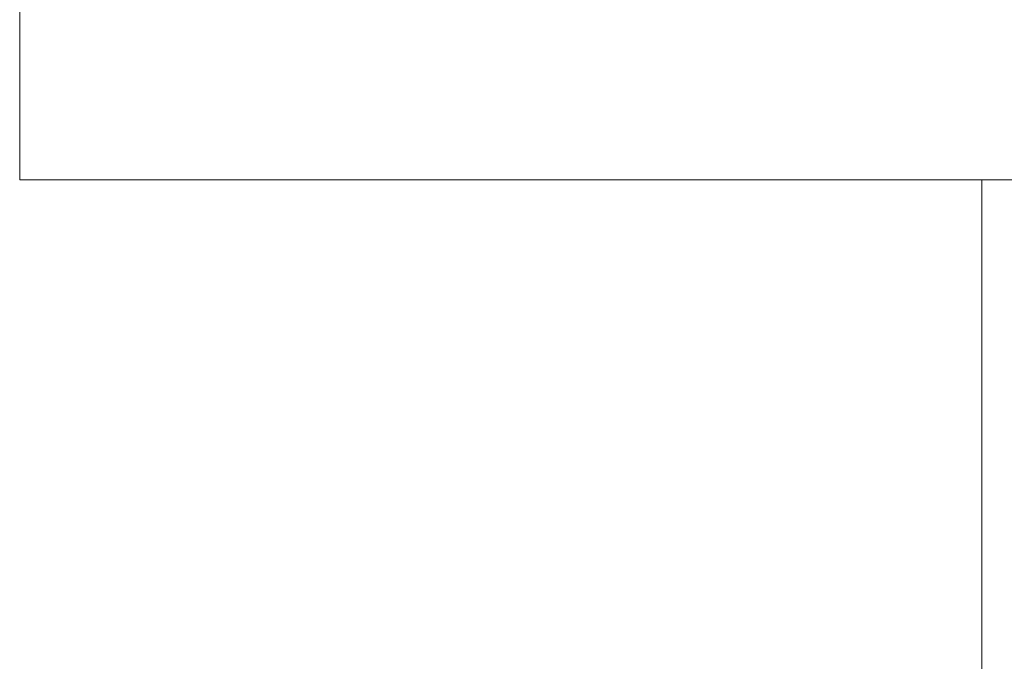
# Model space of a CAD drawing. Header units: metres. Extents: x 2.9 to 42.3, y -72.9 to -49.3.
# Tile 179 of 256: x 18.022 to 18.362, y -52.216 to -51.994. Entities that reach past the tile are written whole.
import ezdxf

# ---------------------------------------------------------------- set-up
doc = ezdxf.new("R2010")
doc.units = ezdxf.units.M
doc.layers.add('A-FLOR-PATT', color=7, linetype='Continuous', lineweight=18)
doc.layers.add('DUTOS', color=7, linetype='Continuous', lineweight=18)

# ---------------------------------------------------------------- blocks, each defined once
blk = doc.blocks.new('4 GRE - ESCOLA DE CINEMA E AUDIOVISUAL CINE REX R07_rvt-1-2PAV')
at = {"layer": 'A-FLOR-PATT', "true_color": 0xcbcbcb}
h = blk.add_hatch(dxfattribs=at)
h.set_pattern_fill('FP_32', color=9, style=0, pattern_type=2)
h.set_pattern_definition([(0, (14.354, -51.86199999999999), (0, 0.8), []), (90, (14.354, -51.86199999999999), (-0.8, 4.898587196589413e-17), [])])
h.paths.add_polyline_path([(21.24998821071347, -54.34154163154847), (21.24998821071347, -54.34004163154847), (21.24848821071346, -54.34004163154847), (21.24848821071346, -54.34154163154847)])
h.paths.add_polyline_path([(21.24848821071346, -54.33304163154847), (21.24998821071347, -54.33304163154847), (21.24848821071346, -54.33154163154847)])
h.paths.add_polyline_path([(19.06848821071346, -54.33154163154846), (21.24848821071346, -54.33154163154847), (21.24836361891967, -52.81436163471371), (21.24495267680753, -52.80943387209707), (21.14054400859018, -52.80039227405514), (21.13397393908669, -52.79796068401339), (21.13197394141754, -52.7943057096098), (21.13148821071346, -52.78970984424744), (21.13148821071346, -52.69122406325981), (21.12975770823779, -52.69122406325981), (21.12975770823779, -52.67968560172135), (21.13148821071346, -52.67968560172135), (21.13148821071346, -52.67599329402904), (21.12975770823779, -52.67599329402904), (21.12975770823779, -52.67414714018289), (21.13148821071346, -52.67414714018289), (21.13148821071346, -52.67160146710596), (21.12975770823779, -52.67160146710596), (21.12975770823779, -52.65914714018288), (21.13148821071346, -52.65914714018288), (21.13148821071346, -52.65707021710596), (21.12975770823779, -52.65654163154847), (21.12975770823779, -52.64553175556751), (21.12975770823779, -52.64471324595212), (21.12975770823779, -52.61945483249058), (21.13148821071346, -52.61863800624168), (21.13197394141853, -52.51877755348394), (21.1340831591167, -52.51492298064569), (21.14094639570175, -52.51265614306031), (21.24548821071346, -52.50287570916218), (21.24848821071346, -52.49854163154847), (21.24848821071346, -52.44700971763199), (21.24447367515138, -52.44465657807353), (21.2424551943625, -52.44056323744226), (21.23978821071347, -52.42752525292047), (21.23798821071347, -52.42720786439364), (21.23798821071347, -52.42492525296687), (21.17071769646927, -52.42436302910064), (21.16673821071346, -52.42271467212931), (21.16332094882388, -52.42009251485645), (21.16069879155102, -52.41667525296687), (21.15905043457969, -52.41269576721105), (21.15848821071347, -52.40842525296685), (21.15905043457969, -52.40415473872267), (21.16069879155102, -52.40017525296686), (21.16332094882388, -52.39675799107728), (21.16673821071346, -52.39413583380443), (21.17071769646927, -52.3924874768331), (21.17498821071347, -52.39192525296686), (21.23798821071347, -52.39192525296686), (21.23798821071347, -52.38964264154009), (21.23978821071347, -52.38932525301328), (21.2424551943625, -52.3762872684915), (21.24619105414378, -52.37066274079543), (21.24848821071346, -52.36912516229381), (21.24848821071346, -52.30710674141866), (21.2444736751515, -52.30475360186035), (21.24245519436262, -52.30066026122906), (21.23978821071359, -52.28762227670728), (21.23798821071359, -52.28730488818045), (21.23798821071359, -52.28480343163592), (21.22066524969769, -52.28409832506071), (21.20344411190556, -52.27906903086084), (21.18886605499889, -52.2708862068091), (21.17614382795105, -52.25910796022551), (21.1665195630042, -52.24468729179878), (21.16052412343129, -52.22841962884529), (21.15848821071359, -52.21120227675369), (21.15848821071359, -52.12137768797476), (21.14735148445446, -52.12138036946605), (21.13548357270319, -52.12005547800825), (21.12420188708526, -52.11614060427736), (21.11406430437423, -52.109829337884), (21.10557212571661, -52.10143376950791), (21.09914528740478, -52.0913690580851), (21.09510159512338, -52.08013290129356), (21.09250734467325, -52.06561312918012), (20.90176796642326, -52.10619775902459), (20.87739822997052, -52.10989777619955), (20.81291115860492, -52.11159101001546), (20.74902966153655, -52.10261305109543), (20.68750742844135, -52.08321036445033), (20.67240874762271, -52.07416063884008), (20.65912355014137, -52.06261199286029), (20.64775199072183, -52.04891972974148), (20.64143847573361, -52.04265046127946), (20.62270817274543, -52.01156108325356), (20.37598858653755, -52.01221958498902), (19.98301260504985, -52.04906108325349), (19.57888885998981, -52.04953926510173), (19.58348821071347, -52.07301325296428), (19.58289191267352, -52.65727504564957), (19.57831044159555, -52.67793874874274), (19.56479570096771, -52.69710341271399), (19.54952270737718, -52.70722066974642), (19.545540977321, -52.70923229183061), (19.53535272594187, -52.71121687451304), (19.52434021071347, -52.71342525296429), (19.15629447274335, -52.71342525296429), (19.15543727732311, -52.71592525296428), (19.07848821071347, -52.71592525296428), (19.07848821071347, -52.7304211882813), (19.06848821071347, -52.7304211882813), (19.06848821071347, -52.76686148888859), (19.07250274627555, -52.76921462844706), (19.07452122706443, -52.77330796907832), (19.07718821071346, -52.78634595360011), (19.07898821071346, -52.78666334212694), (19.07898821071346, -52.78894595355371), (19.14625872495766, -52.78950817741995), (19.15023821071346, -52.79115653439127), (19.15365547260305, -52.79377869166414), (19.15627762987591, -52.79719595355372), (19.15792598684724, -52.80117543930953), (19.15848821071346, -52.80544595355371), (19.15792598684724, -52.80971646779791), (19.15576683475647, -52.81436163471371), (19.15365547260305, -52.81711321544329), (19.15023821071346, -52.81973537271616), (19.14625872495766, -52.82138372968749), (19.14198821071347, -52.82194595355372), (19.07898821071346, -52.82194595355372), (19.07898821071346, -52.82422856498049), (19.07718821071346, -52.8245459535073), (19.07452122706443, -52.8375839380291), (19.07078536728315, -52.84320846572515), (19.06848821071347, -52.84474604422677), (19.06848821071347, -52.90273121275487), (19.15668569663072, -52.90273121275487), (19.16362269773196, -52.90364448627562), (19.17210216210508, -52.9078683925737), (19.17563793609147, -52.91058148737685), (19.18148821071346, -52.91937449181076), (19.18148821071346, -52.91997313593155), (19.18257493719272, -52.92259672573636), (19.18348821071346, -52.92953372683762), (19.18348821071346, -53.13592869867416), (19.18148821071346, -53.14608793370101), (19.17989735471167, -53.14932995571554), (19.17563793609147, -53.15488093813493), (19.17008695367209, -53.1591403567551), (19.16362269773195, -53.16181793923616), (19.15668569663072, -53.1627312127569), (19.06848821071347, -53.1627312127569), (19.06848821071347, -53.29544595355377), (19.05850015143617, -53.29544595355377), (19.05850015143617, -54.19544595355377), (19.06848821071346, -54.19544595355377), (19.06848821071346, -54.24670726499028)])
h.paths.add_polyline_path([(19.06698821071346, -54.33304163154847), (19.06848821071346, -54.33154163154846), (19.06698821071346, -54.33154163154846)])
h.paths.add_polyline_path([(19.05982107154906, -54.33304163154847), (19.05998821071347, -54.33304163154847), (19.05982107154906, -54.33154163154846)])
h.paths.add_polyline_path([(18.89848821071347, -52.94342525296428), (18.89998821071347, -52.94342525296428), (18.89998821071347, -52.94192525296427), (18.89848821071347, -52.94192525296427)])
h.paths.add_polyline_path([(14.98848821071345, -52.94342525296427), (15.00848821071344, -52.94342525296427), (15.00848821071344, -52.93342525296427), (17.63848821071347, -52.93342525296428), (17.63848821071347, -52.77802227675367), (17.62848821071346, -52.77802227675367), (17.62848821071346, -52.79602227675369), (17.62648821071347, -52.79602227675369), (17.62648821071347, -52.77602227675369), (17.63848821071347, -52.77602227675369), (17.63848821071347, -52.07202227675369), (17.62648821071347, -52.07202227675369), (17.62648821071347, -52.0520222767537), (17.62848821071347, -52.0520222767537), (17.62848821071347, -52.07002227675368), (17.63848821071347, -52.07002227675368), (17.63848821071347, -52.01311796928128), (17.62188142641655, -52.01156108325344), (13.99899770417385, -52.01156108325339), (13.99899770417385, -52.93342525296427), (14.10848821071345, -52.93342525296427), (14.10848821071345, -52.94342525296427), (14.58289200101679, -52.94342525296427)])
h.paths.add_polyline_path([(13.99899770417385, -52.94342525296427), (13.99899770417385, -52.94192525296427), (13.99749770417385, -52.94192525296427), (13.99749770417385, -52.94342525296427)])
h.paths.add_polyline_path([(13.83049770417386, -52.94342525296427), (13.83049770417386, -52.94192525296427), (13.82899770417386, -52.94192525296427), (13.82899770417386, -52.94342525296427)])
h.paths.add_polyline_path([(13.69399770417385, -52.94342525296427), (13.71399770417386, -52.94342525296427), (13.71399770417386, -52.93342525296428), (13.82899770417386, -52.93342525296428), (13.82899770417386, -52.01156108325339), (11.06399770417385, -52.01156108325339), (11.06399770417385, -52.16043560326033), (11.07399770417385, -52.16043560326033), (11.07399770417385, -52.14243560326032), (11.07599770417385, -52.14243560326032), (11.07599770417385, -52.16243560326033), (11.06399770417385, -52.16243560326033), (11.06399770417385, -52.86643560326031), (11.07599770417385, -52.86643560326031), (11.07599770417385, -52.88643560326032), (11.07399770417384, -52.88643560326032), (11.07399770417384, -52.86843560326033), (11.06399770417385, -52.86843560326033), (11.06399770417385, -52.93342525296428), (12.81399770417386, -52.93342525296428), (12.81399770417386, -52.94342525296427), (13.65883105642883, -52.94342525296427)])
h.paths.add_polyline_path([(18.89848821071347, -52.9349252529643), (18.89998821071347, -52.9349252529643), (18.89848821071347, -52.93364057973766)])
h.paths.add_polyline_path([(13.83049770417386, -52.93492525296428), (13.82899770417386, -52.93342525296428), (13.82899770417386, -52.93492525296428)])
h.paths.add_polyline_path([(13.99749770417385, -52.93492525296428), (13.99899770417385, -52.93492525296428), (13.99899770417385, -52.93342525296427)])
h.paths.add_polyline_path([(18.8982681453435, -52.93342525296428), (18.89848821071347, -52.93342525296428), (18.89848735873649, -52.57774705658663), (18.89730390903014, -52.58673764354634), (18.89383418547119, -52.59511572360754), (18.88831457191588, -52.60231051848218), (18.88112110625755, -52.6078318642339), (18.87274386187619, -52.61130360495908), (18.86375356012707, -52.6124892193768), (18.79735148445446, -52.61250520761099), (18.7854835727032, -52.61118031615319), (18.77420188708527, -52.6072654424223), (18.76406430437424, -52.60095417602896), (18.75557212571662, -52.59255860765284), (18.74914528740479, -52.58249389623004), (18.74510159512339, -52.5712577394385), (18.74250734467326, -52.55673796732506), (18.55176796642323, -52.59732259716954), (18.52739822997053, -52.60102261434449), (18.46291115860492, -52.6027158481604), (18.39902966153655, -52.59373788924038), (18.33750742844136, -52.57433520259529), (18.32240874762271, -52.56528547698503), (18.30912355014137, -52.55373683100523), (18.29775199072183, -52.54004456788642), (18.29143847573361, -52.53377529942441), (18.2736862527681, -52.50430938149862), (18.2636666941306, -52.47140056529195), (18.25996750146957, -52.4433774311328), (18.258542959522, -52.41514711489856), (18.2613203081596, -52.37666864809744), (18.26366669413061, -52.35889366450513), (18.27508584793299, -52.32366173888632), (18.29143847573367, -52.29651893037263), (18.32060283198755, -52.26745750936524), (18.33750742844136, -52.25706606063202), (18.35038341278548, -52.25300527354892), (18.38479562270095, -52.240965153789), (18.42988559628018, -52.23302307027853), (18.43349266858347, -52.23281991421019), (18.46291115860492, -52.22868541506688), (18.52739822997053, -52.2303786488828), (18.54060454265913, -52.23238374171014), (18.55373151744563, -52.23324479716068), (18.70153784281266, -52.26579691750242), (18.74267690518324, -52.27469999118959), (18.74591686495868, -52.25677695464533), (18.75142309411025, -52.2441025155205), (18.7602869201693, -52.23302307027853), (18.77102510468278, -52.22494642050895), (18.78382287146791, -52.21973325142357), (18.79752726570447, -52.21795855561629), (18.86375356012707, -52.21797450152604), (18.87274386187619, -52.21916011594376), (18.88112110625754, -52.22263185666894), (18.89010470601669, -52.23048663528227), (18.89383418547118, -52.23534799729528), (18.89730390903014, -52.24372607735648), (18.89848735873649, -52.25271666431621), (18.89848821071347, -52.0490610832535), (18.0218814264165, -52.04906108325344), (17.65848821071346, -52.01499296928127), (17.65848821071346, -52.07002227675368), (17.66048821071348, -52.07002227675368), (17.66048821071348, -52.07962582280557), (17.66348821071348, -52.07962582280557), (17.66348821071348, -52.05162582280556), (17.66548821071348, -52.05162582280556), (17.66548821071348, -52.08202227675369), (17.65848821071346, -52.08202227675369), (17.65848821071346, -52.76602227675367), (17.66548821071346, -52.76602227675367), (17.66548821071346, -52.7964187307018), (17.66348821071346, -52.7964187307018), (17.6630951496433, -52.7684187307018), (17.66048821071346, -52.7684187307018), (17.66048821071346, -52.77802227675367), (17.65848821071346, -52.77802227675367), (17.65848821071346, -52.93342525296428), (17.8477066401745, -52.93342525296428), (17.8477066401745, -52.84522776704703), (17.84861991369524, -52.83829076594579), (17.85284381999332, -52.82981130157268), (17.85555691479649, -52.82627552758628), (17.86434991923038, -52.82042525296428), (17.8649485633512, -52.82042525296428), (17.867572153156, -52.81933852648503), (17.87450915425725, -52.81842525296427), (18.08090412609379, -52.81842525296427), (18.09106336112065, -52.82042525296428), (18.09430538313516, -52.82201610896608), (18.09985636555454, -52.82627552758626), (18.10411578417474, -52.83182651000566), (18.10679336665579, -52.83829076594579), (18.10770664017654, -52.84522776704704), (18.10770664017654, -52.93342525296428), (18.8951764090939, -52.93342525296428)])
h.paths.add_polyline_path([(10.88664822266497, -52.93342525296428), (11.04399770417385, -52.93342525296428), (11.04399770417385, -52.86843560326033), (11.04199770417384, -52.86843560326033), (11.04199770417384, -52.85883205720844), (11.03899770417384, -52.85883205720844), (11.03899770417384, -52.88683205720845), (11.03699770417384, -52.88683205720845), (11.03699770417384, -52.85643560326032), (11.04399770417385, -52.85643560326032), (11.04399770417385, -52.17243560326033), (11.03699770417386, -52.17243560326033), (11.03699770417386, -52.14203914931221), (11.03899770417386, -52.14203914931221), (11.03899770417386, -52.1700391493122), (11.04199770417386, -52.1700391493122), (11.04199770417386, -52.16043560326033), (11.04399770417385, -52.16043560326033), (11.04399770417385, -52.03402227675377), (9.809787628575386, -52.03402227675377), (9.809788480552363, -52.30142233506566), (9.810971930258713, -52.29243174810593), (9.81444165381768, -52.28405366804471), (9.81996126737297, -52.27685887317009), (9.82715473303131, -52.27133752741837), (9.83553197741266, -52.26786578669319), (9.844522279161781, -52.26668017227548), (9.91092435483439, -52.26666418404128), (9.922792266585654, -52.26798907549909), (9.934073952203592, -52.27190394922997), (9.944211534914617, -52.27821521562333), (9.952703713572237, -52.28661078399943), (9.959130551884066, -52.29667549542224), (9.963174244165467, -52.30791165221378), (9.965768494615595, -52.32243142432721), (10.15650787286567, -52.28184679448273), (10.18087760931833, -52.27814677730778), (10.24536468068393, -52.27645354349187), (10.3092461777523, -52.2854315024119), (10.37076841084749, -52.304834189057), (10.38586709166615, -52.31388391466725), (10.39915228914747, -52.32543256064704), (10.41052384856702, -52.33912482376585), (10.41683736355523, -52.34539409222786), (10.43458958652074, -52.37486001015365), (10.44460914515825, -52.40776882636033), (10.44830833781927, -52.43579196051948), (10.44973287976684, -52.46402227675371), (10.44695553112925, -52.50250074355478), (10.44460914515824, -52.52027572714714), (10.43458958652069, -52.55318454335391), (10.41683736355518, -52.58265046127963), (10.3876730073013, -52.61171188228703), (10.37076841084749, -52.62210333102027), (10.35789242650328, -52.62616411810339), (10.32348021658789, -52.63820423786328), (10.28250286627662, -52.64591469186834), (10.27060759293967, -52.64693631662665), (10.24536468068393, -52.65048397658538), (10.19251112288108, -52.64948996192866), (10.19251112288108, -52.93342525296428), (10.27060759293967, -52.93342525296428)])
h.paths.add_polyline_path([(9.962587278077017, -52.93342525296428), (10.09251112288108, -52.93342525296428), (10.09251112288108, -52.8335106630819), (9.99091112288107, -52.8335106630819), (9.99091112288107, -52.73351066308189), (10.09251112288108, -52.73351066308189), (10.09251112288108, -52.63193498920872), (9.965598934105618, -52.6044694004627), (9.96235897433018, -52.62239243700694), (9.95685274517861, -52.63506687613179), (9.948294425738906, -52.64591653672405), (9.937250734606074, -52.65422297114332), (9.924452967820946, -52.6594361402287), (9.910748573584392, -52.66121083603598), (9.844522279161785, -52.66119489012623), (9.835531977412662, -52.66000927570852), (9.827154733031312, -52.65653753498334), (9.819961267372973, -52.65101618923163), (9.814441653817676, -52.643821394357), (9.810971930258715, -52.63544331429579), (9.809788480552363, -52.62645272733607), (9.80978762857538, -52.93342525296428), (9.834761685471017, -52.93342525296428)])
h.paths.add_polyline_path([(19.46650785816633, -52.67842525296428), (19.52434021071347, -52.67842525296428), (19.53736800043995, -52.67423624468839), (19.54559918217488, -52.66505925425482), (19.54848821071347, -52.65427725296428), (19.54848821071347, -52.07301325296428), (19.54307922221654, -52.05494417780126), (19.53719612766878, -52.0490610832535), (19.15760774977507, -52.0490610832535), (19.15627762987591, -52.05227227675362), (19.15365547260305, -52.0556895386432), (19.15023821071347, -52.05831169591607), (19.14625872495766, -52.05996005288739), (19.14198821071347, -52.06052227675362), (19.07898821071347, -52.06052227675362), (19.07898821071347, -52.06280488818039), (19.07718821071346, -52.06312227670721), (19.07332137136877, -52.07859348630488), (19.07078536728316, -52.08178478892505), (19.06848821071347, -52.08332236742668), (19.06848821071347, -52.10353566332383), (19.07196130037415, -52.10053146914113), (19.07834298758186, -52.09721828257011), (19.10821454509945, -52.09138093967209), (19.17286704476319, -52.0817664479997), (19.22640903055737, -52.07859348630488), (19.29231916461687, -52.08060059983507), (19.35796658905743, -52.08681268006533), (19.39001738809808, -52.09446439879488), (19.41968197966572, -52.10881063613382), (19.4455803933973, -52.12918401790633), (19.46650785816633, -52.15463679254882), (19.47767477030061, -52.17486610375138), (19.48566314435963, -52.19654814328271), (19.50240080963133, -52.27670337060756), (19.50726718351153, -52.36295698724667), (19.50240080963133, -52.440147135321), (19.48566314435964, -52.52030236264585), (19.47767477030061, -52.54198440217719), (19.46650785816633, -52.56221371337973), (19.4455803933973, -52.58766648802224), (19.41968197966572, -52.60803986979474), (19.39001738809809, -52.62238610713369), (19.35720688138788, -52.63010971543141), (19.28020180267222, -52.63661890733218), (19.22640903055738, -52.63825701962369), (19.1728670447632, -52.63508405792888), (19.09605588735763, -52.62338221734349), (19.08029141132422, -52.62004472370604), (19.08029141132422, -52.67820525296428), (19.4455803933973, -52.67842525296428)])
h.paths.add_polyline_path([(19.10882870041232, -52.36299933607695), (19.10823820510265, -52.35842525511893), (19.10884736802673, -52.35389352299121), (19.11061223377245, -52.34967062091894), (19.11341858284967, -52.34604433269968), (19.11979725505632, -52.34214214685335), (19.12154723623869, -52.34151260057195), (19.12574162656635, -52.34096039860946), (19.13027335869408, -52.34155701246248), (19.13449626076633, -52.34330619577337), (19.1381225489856, -52.3460887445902), (19.13810473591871, -52.34604433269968), (19.13439138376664, -52.34322572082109), (19.13025554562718, -52.34151260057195), (19.12538647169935, -52.34096039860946), (19.11979725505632, -52.34209035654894), (19.11691130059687, -52.34330619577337), (19.11323451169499, -52.34618557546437), (19.11049947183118, -52.3498175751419), (19.10880531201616, -52.35393793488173), (19.10823235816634, -52.35856055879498), (19.10881115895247, -52.36295698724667)])
h.paths.add_polyline_path([(21.23230821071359, -52.25202227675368), (21.23798821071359, -52.25162516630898), (21.23798821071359, -52.2497396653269), (21.23978821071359, -52.24942227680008), (21.24320065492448, -52.23420754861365), (21.24619105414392, -52.23075976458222), (21.24848821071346, -52.22922218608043), (21.24848735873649, -52.08662221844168), (21.24730390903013, -52.0956128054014), (21.24383418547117, -52.10399088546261), (21.23831457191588, -52.11118568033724), (21.23112110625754, -52.11670702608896), (21.22274386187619, -52.12017876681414), (21.21375356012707, -52.12136438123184), (21.19148821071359, -52.12138036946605), (21.19148821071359, -52.21120227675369), (21.19287911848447, -52.22176727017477), (21.19695705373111, -52.23161227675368), (21.20532877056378, -52.24151252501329), (21.21189821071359, -52.24655343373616), (21.22174321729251, -52.25063136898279), (21.23155320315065, -52.25192287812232)])
h.paths.add_polyline_path([(9.809787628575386, -51.08154163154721), (9.809787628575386, -51.08004163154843), (9.808287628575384, -51.08004163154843)])
h.paths.add_polyline_path([(9.959130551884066, -52.00402227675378), (10.04354107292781, -52.00402227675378), (10.04354107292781, -51.81156108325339), (11.04399770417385, -51.81156108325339), (11.04399770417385, -51.17243560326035), (11.03699770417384, -51.17243560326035), (11.03699770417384, -51.14203914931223), (11.03899770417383, -51.14203914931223), (11.03899770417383, -51.17003914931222), (11.04199770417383, -51.17003914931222), (11.04199770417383, -51.16043560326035), (11.04399770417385, -51.16043560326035), (11.04399770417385, -51.08154163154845), (9.809787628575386, -51.08154163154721), (9.809788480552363, -51.43582531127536), (9.810971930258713, -51.42683472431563), (9.814441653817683, -51.41845664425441), (9.81996126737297, -51.41126184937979), (9.82715473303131, -51.40574050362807), (9.83553197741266, -51.40226876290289), (9.844522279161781, -51.40108314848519), (9.91092435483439, -51.40106716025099), (9.922792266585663, -51.40239205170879), (9.934073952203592, -51.40630692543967), (9.944211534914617, -51.41261819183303), (9.952703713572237, -51.42101376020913), (9.959130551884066, -51.43107847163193), (9.963174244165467, -51.44231462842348), (9.965768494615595, -51.45683440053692), (10.15650787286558, -51.41624977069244), (10.18087760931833, -51.41254975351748), (10.24536468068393, -51.41085651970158), (10.3092461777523, -51.41983447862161), (10.37076841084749, -51.4392371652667), (10.38586709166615, -51.44828689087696), (10.39915228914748, -51.45983553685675), (10.41052384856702, -51.47352779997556), (10.41683736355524, -51.47979706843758), (10.43458958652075, -51.50926298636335), (10.44460914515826, -51.54217180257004), (10.44844965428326, -51.57299542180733), (10.44973287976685, -51.59842525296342), (10.44695553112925, -51.63690371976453), (10.44460914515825, -51.65467870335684), (10.43458958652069, -51.68758751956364), (10.41683736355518, -51.71705343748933), (10.3876730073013, -51.74611485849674), (10.37076841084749, -51.75650630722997), (10.34815265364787, -51.76397483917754), (10.3234802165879, -51.77260721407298), (10.28250286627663, -51.78031766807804), (10.27060759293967, -51.78133929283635), (10.24536468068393, -51.78488695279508), (10.18087760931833, -51.78319371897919), (10.16767129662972, -51.78118862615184), (10.15454432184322, -51.7803275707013), (10.00673799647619, -51.74777545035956), (9.965598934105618, -51.7388723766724), (9.96235897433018, -51.75679541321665), (9.95685274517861, -51.76946985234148), (9.948294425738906, -51.78031951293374), (9.937250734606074, -51.78862594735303), (9.924452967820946, -51.79383911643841), (9.910748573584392, -51.79561381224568), (9.844522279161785, -51.79559786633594), (9.835531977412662, -51.79441225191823), (9.827154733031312, -51.79094051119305), (9.819961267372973, -51.78541916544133), (9.81444165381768, -51.7782243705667), (9.810971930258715, -51.76984629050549), (9.809788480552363, -51.76085570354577), (9.809788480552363, -52.00402227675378), (9.952703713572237, -52.00402227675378)])
h.paths.add_polyline_path([(20.58928814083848, -51.81156108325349), (20.63772307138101, -51.81156108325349), (20.64143847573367, -51.80539409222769), (20.67060283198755, -51.7763326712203), (20.68750742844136, -51.76594122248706), (20.70038341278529, -51.76188043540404), (20.73479562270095, -51.74984031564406), (20.77988559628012, -51.7418982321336), (20.78349266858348, -51.74169507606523), (20.81291115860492, -51.73756057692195), (20.87739822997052, -51.73925381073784), (20.89848821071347, -51.74167407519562), (20.90373151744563, -51.74211995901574), (21.0542177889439, -51.775252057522), (21.09267690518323, -51.78357515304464), (21.09664553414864, -51.76397483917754), (21.10142309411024, -51.75297767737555), (21.10998141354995, -51.7421280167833), (21.12102510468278, -51.733821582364), (21.13382287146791, -51.72860841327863), (21.14752726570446, -51.72683371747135), (21.15848821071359, -51.72683371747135), (21.15848821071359, -51.52184227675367), (21.16052412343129, -51.50462492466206), (21.16651956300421, -51.48835726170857), (21.17614382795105, -51.47393659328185), (21.19148821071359, -51.46068650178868), (21.20532877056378, -51.45329133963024), (21.22066524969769, -51.44894622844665), (21.23798821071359, -51.44824112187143), (21.23798821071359, -51.44573966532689), (21.23978821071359, -51.44542227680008), (21.24320065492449, -51.43020754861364), (21.2461910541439, -51.42675976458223), (21.24848821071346, -51.42522218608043), (21.24848821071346, -51.36700971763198), (21.24447367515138, -51.36465657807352), (21.2424551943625, -51.36056323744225), (21.23978821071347, -51.34752525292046), (21.23798821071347, -51.34720786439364), (21.23798821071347, -51.34492525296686), (21.17071769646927, -51.34436302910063), (21.16673821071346, -51.3427146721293), (21.16332094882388, -51.34009251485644), (21.16069879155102, -51.33667525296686), (21.15905043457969, -51.33269576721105), (21.15848821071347, -51.32842525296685), (21.15905043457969, -51.32415473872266), (21.16069879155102, -51.32017525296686), (21.16332094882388, -51.31675799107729), (21.16673821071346, -51.31413583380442), (21.17071769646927, -51.31248747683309), (21.17498821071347, -51.31192525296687), (21.23798821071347, -51.31192525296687), (21.23798821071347, -51.30964264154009), (21.23978821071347, -51.30932525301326), (21.2424551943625, -51.29628726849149), (21.24619105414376, -51.29066274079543), (21.24848821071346, -51.28912516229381), (21.24848821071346, -51.07654163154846), (20.89848821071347, -51.07654163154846), (20.89848821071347, -50.78154163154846), (20.13207267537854, -50.78154163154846), (20.12971953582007, -50.78555616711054), (20.12562619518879, -50.78757464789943), (20.11258821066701, -50.79024163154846), (20.11227082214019, -50.79204163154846), (20.10997932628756, -50.79204163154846), (20.10997932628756, -50.79877445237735), (20.10720969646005, -50.81776191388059), (20.09973167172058, -50.83534761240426), (20.08799335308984, -50.85047777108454), (20.07278597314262, -50.8621158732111), (20.05511429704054, -50.86949297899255), (20.0361459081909, -50.87212167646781), (20.00373821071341, -50.87215086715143), (20.00373821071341, -50.87529163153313), (19.95940968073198, -50.87487046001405), (19.94698821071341, -50.87160699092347), (19.49348821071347, -50.87160699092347), (19.49375547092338, -50.910299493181), (19.49920090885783, -50.91655522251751), (19.50186539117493, -50.91808288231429), (19.51201990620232, -50.93104165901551), (19.5112170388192, -50.95300324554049), (19.50112176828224, -50.96588641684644), (19.48348821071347, -50.97119870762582), (19.4829770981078, -51.53344912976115), (19.4767630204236, -51.55327592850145), (19.4703599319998, -51.56042391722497), (19.45650499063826, -51.56858345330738), (19.44348821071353, -51.57154163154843), (19.06848821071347, -51.57154163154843), (19.06848821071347, -51.58984078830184), (19.07250274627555, -51.59219392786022), (19.07452122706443, -51.59628726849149), (19.07610742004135, -51.60404163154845), (19.12988060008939, -51.60484380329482), (19.13836257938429, -51.6091672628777), (19.14114365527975, -51.61192525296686), (19.14625872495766, -51.6124874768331), (19.15023821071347, -51.61413583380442), (19.15365547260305, -51.61675799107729), (19.15627762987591, -51.62017525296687), (19.15792598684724, -51.62415473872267), (19.15848821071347, -51.62842525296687), (19.15792598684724, -51.63269576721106), (19.15627762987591, -51.63667525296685), (19.15365547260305, -51.64009251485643), (19.15023821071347, -51.6427146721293), (19.14625872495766, -51.64436302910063), (19.14198821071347, -51.64492525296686), (19.07898821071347, -51.64492525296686), (19.07898821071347, -51.64720786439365), (19.07718821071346, -51.64752525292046), (19.07452122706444, -51.66056323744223), (19.07078536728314, -51.6661877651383), (19.06848821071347, -51.66772534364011), (19.06848821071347, -51.75794163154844), (19.0936748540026, -51.77406108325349), (19.98301260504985, -51.77406108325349), (20.38301260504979, -51.81156108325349), (20.48803995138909, -51.81156108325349)])
h.paths.add_polyline_path([(17.62188142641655, -51.81156108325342), (17.63848821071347, -51.81000419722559), (17.63848821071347, -51.52242525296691), (17.62848821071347, -51.52242525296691), (17.62848821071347, -51.54042525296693), (17.62648821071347, -51.54042525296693), (17.62648821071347, -51.52042525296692), (17.63848821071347, -51.52042525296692), (17.63848821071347, -50.81642525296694), (17.62648821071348, -50.81642525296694), (17.62648821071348, -50.79642525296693), (17.62848821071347, -50.79642525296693), (17.62848821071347, -50.81442525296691), (17.63848821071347, -50.81442525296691), (17.63848821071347, -50.78154163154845), (16.85070999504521, -50.78154163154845), (16.85070999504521, -50.92796392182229), (16.84920999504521, -50.928488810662), (16.84920999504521, -50.92946392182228), (16.85070999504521, -50.92995651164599), (16.85070999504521, -50.93646392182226), (16.84920999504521, -50.93646392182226), (16.84867355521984, -50.93796392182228), (16.34149770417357, -50.93796392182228), (16.34149770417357, -51.31154163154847), (16.32149770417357, -51.31154163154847), (16.32149770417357, -50.93796392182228), (16.09563837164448, -50.93796392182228), (16.09331165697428, -50.9584891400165), (16.08893185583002, -50.96638479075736), (16.08699345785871, -50.99410517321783), (16.08368512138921, -51.02611141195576), (16.07919249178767, -51.05797299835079), (16.07284813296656, -51.07974265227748), (16.04651065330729, -51.1406873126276), (16.01492764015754, -51.19908618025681), (15.99023193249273, -51.23131569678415), (15.95888391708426, -51.25712115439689), (15.94408030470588, -51.26485751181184), (15.92810102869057, -51.26972175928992), (15.91149770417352, -51.27154597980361), (15.89489437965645, -51.26972175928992), (15.87891510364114, -51.26485751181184), (15.86411149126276, -51.25712115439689), (15.83276347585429, -51.23131569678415), (15.80806776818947, -51.19908618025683), (15.77648475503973, -51.1406873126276), (15.74745259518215, -51.07154163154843), (15.74380291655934, -51.05797299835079), (15.73931028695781, -51.02611141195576), (15.73484736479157, -50.98025794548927), (15.7334660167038, -50.96419059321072), (15.72968375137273, -50.9584891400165), (15.72735703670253, -50.93796392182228), (15.54532107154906, -50.93796392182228), (15.54532107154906, -51.01112227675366), (15.50149770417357, -51.01154163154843), (15.50149770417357, -51.51154163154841), (14.11399770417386, -51.51154163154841), (14.11324931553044, -51.71859837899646), (14.11195748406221, -51.72314543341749), (14.10614742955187, -51.73186604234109), (14.09745206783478, -51.73749756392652), (14.09225019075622, -51.73911630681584), (14.08719519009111, -51.73971631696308), (13.99899770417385, -51.73971631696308), (13.99899770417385, -51.81156108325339), (16.84867355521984, -51.81156108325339)])
h.paths.add_polyline_path([(11.21867355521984, -50.93796392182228), (11.21867355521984, -50.93646392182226), (11.21717355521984, -50.93646392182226)])
h.paths.add_polyline_path([(13.75837581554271, -51.81156108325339), (13.82899770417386, -51.81156108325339), (13.82899770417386, -51.73971631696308), (13.73418500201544, -51.73884540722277), (13.73054334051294, -51.73749756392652), (13.72582508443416, -51.7349177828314), (13.72159430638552, -51.73153545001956), (13.71599770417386, -51.7230730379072), (13.71536572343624, -51.72094865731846), (13.71471464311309, -51.71835949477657), (13.71399770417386, -51.70758663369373), (13.71399770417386, -51.51154163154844), (12.34649770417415, -51.51154163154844), (12.34649770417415, -50.93796392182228), (11.94032107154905, -50.93796392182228), (11.93959770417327, -51.01112227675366), (11.73959770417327, -51.01105581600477), (11.73959770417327, -50.93796392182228), (11.21867355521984, -50.93796392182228), (11.21867355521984, -51.07154163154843), (11.21717355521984, -51.07154163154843), (11.21717355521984, -51.07304163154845), (11.21867355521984, -51.07304163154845), (11.21867355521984, -51.08004163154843), (11.21717355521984, -51.08004163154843), (11.21717355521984, -51.08154163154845), (11.06399770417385, -51.08154163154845), (11.06399770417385, -51.16043560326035), (11.07399770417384, -51.16043560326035), (11.07399770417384, -51.14243560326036), (11.07599770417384, -51.14243560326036), (11.07599770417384, -51.16243560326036), (11.06399770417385, -51.16243560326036), (11.06399770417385, -51.81156108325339), (13.65883105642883, -51.81156108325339)])
h.paths.add_polyline_path([(17.70866361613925, -51.80342525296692), (17.8477066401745, -51.79038996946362), (17.8477066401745, -51.70522776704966), (17.84861991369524, -51.69829076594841), (17.85284381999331, -51.68981130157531), (17.85555691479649, -51.6862755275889), (17.86434991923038, -51.68042525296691), (17.8649485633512, -51.68042525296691), (17.867572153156, -51.67933852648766), (17.87450915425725, -51.67842525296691), (18.08090412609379, -51.67842525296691), (18.09106336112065, -51.68042525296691), (18.09430538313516, -51.6820161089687), (18.09985636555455, -51.6862755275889), (18.10411578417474, -51.69182651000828), (18.10679336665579, -51.69829076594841), (18.10770664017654, -51.70522776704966), (18.10770664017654, -51.77406108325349), (18.89848821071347, -51.77406108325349), (18.89848821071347, -51.50274705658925), (18.89730390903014, -51.51173764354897), (18.89383418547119, -51.52011572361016), (18.88831457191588, -51.52731051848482), (18.88112110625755, -51.53283186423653), (18.87220665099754, -51.53637445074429), (18.85867355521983, -51.53749044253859), (18.79735148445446, -51.53750520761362), (18.7854835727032, -51.53618031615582), (18.77420188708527, -51.53226544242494), (18.76406430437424, -51.52595417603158), (18.75557212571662, -51.51755860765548), (18.74914528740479, -51.50749389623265), (18.74510159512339, -51.49625773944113), (18.74250734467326, -51.48173796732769), (18.55176796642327, -51.52232259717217), (18.52739822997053, -51.52602261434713), (18.46291115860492, -51.52771584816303), (18.39902966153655, -51.518737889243), (18.33750742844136, -51.4993352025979), (18.32240874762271, -51.49028547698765), (18.30912355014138, -51.47873683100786), (18.29775199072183, -51.46504456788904), (18.29143847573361, -51.45877529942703), (18.2736862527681, -51.42930938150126), (18.2636666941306, -51.39640056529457), (18.25996750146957, -51.36837743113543), (18.258542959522, -51.34014711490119), (18.2613203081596, -51.30166864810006), (18.26366669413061, -51.28389366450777), (18.27368625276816, -51.25098484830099), (18.29143847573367, -51.22151893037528), (18.32291435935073, -51.1910365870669), (18.33750742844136, -51.18206606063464), (18.35038341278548, -51.17800527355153), (18.38479562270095, -51.16596515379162), (18.42988559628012, -51.15802307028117), (18.43349266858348, -51.15781991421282), (18.46291115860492, -51.15368541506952), (18.52739822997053, -51.15537864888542), (18.54060454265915, -51.15738374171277), (18.55373151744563, -51.15824479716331), (18.70264530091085, -51.1910365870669), (18.74267690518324, -51.1996999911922), (18.74591686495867, -51.18177695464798), (18.75142309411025, -51.16910251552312), (18.75998141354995, -51.15825285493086), (18.77102510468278, -51.14994642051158), (18.78382287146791, -51.1447332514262), (18.79752726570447, -51.14295855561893), (18.86375356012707, -51.14297450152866), (18.87274386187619, -51.14416011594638), (18.88112110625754, -51.14763185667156), (18.88831457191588, -51.15315320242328), (18.89383418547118, -51.1603479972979), (18.89730390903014, -51.16872607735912), (18.89848735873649, -51.17771666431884), (18.89848735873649, -51.02154163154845), (18.84850015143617, -51.02154163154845), (18.84850015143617, -50.78154163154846), (17.65848821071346, -50.78154163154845), (17.65848821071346, -50.81442525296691), (17.66048821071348, -50.81442525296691), (17.66048821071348, -50.8240287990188), (17.66348821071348, -50.8240287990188), (17.66348821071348, -50.79602879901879), (17.66548821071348, -50.79602879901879), (17.66548821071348, -50.82642525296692), (17.65848821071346, -50.82642525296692), (17.65848821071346, -51.51042525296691), (17.66548821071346, -51.51042525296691), (17.66548821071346, -51.54082170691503), (17.66348821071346, -51.54082170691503), (17.6630951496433, -51.51282170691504), (17.66048821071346, -51.51282170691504), (17.66048821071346, -51.52242525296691), (17.65848821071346, -51.52242525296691), (17.65848821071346, -51.80342525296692), (17.6630951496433, -51.80342525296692)])
h.paths.add_polyline_path([(21.24848735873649, -51.76159182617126), (21.24848821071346, -51.50310674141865), (21.24447367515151, -51.50075360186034), (21.24245519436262, -51.49666026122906), (21.23978821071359, -51.48362227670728), (21.23798821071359, -51.48330488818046), (21.23798821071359, -51.48141938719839), (21.22728945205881, -51.48141938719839), (21.21834623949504, -51.48348428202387), (21.20948145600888, -51.48800130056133), (21.20197273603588, -51.49452870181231), (21.19551908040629, -51.50462492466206), (21.19270070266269, -51.51196717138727), (21.19148821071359, -51.52184227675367), (21.19148821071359, -51.72684430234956), (21.21375356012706, -51.7268496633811), (21.22274386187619, -51.72803527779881), (21.23112110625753, -51.73150701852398), (21.23831457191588, -51.7370283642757), (21.24383418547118, -51.74422315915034), (21.24730390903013, -51.75260123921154)])
h.paths.add_polyline_path([(19.43421196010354, -51.54154163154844), (19.44348821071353, -51.54077543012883), (19.44348821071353, -50.90154163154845), (19.41348821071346, -50.90154163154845), (19.41348821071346, -51.54154163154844)])
h.paths.add_polyline_path([(19.37848821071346, -51.54154163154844), (19.37848821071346, -50.90154163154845), (19.34098821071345, -50.90154163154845), (19.34098821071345, -51.54154163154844), (19.35720688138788, -51.54154163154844)])
h.paths.add_polyline_path([(19.26848821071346, -51.54154163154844), (19.30598821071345, -51.54154163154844), (19.30598821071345, -50.90154163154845), (19.26848821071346, -50.90154163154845), (19.26848821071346, -51.38201600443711)])
h.paths.add_polyline_path([(19.16098821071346, -51.54154163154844), (19.16098821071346, -50.90154163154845), (19.12348821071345, -50.90154163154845), (19.12348821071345, -51.54154163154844)])
h.paths.add_polyline_path([(19.06848821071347, -51.54154163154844), (19.08848821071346, -51.54154163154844), (19.08848821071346, -50.90154163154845), (19.06848821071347, -50.90154163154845), (19.06848821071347, -51.38201600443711)])
h.paths.add_polyline_path([(19.19598821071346, -51.54154163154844), (19.23348821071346, -51.54154163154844), (19.23348821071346, -50.90154163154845), (19.19598821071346, -50.90154163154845), (19.19598821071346, -51.38201600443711)])
h.paths.add_polyline_path([(14.58075245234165, -51.29117437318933), (14.58103011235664, -51.29081624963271), (14.58091316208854, -51.29081624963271)])
h.paths.add_polyline_path([(15.27627605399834, -51.28617437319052), (15.27655371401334, -51.28581624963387), (15.27643676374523, -51.28581624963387)])
h.paths.add_polyline_path([(12.95825245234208, -51.28117437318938), (12.9585301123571, -51.28081624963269), (12.95841316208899, -51.28081624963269)])
h.paths.add_polyline_path([(13.73825245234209, -51.28117437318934), (13.7385301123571, -51.28081624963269), (13.73841316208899, -51.28081624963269)])
h.paths.add_polyline_path([(14.59465365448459, -51.25960303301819), (14.59483997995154, -51.25917613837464), (14.59471562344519, -51.25917613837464)])
h.paths.add_polyline_path([(15.29017725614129, -51.25460303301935), (15.29036358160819, -51.2541761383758), (15.29023922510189, -51.2541761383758)])
h.paths.add_polyline_path([(12.97215365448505, -51.2496030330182), (12.97233997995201, -51.24917613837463), (12.97221562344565, -51.24917613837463)])
h.paths.add_polyline_path([(13.75215365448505, -51.24960303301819), (13.75233997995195, -51.24917613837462), (13.75221562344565, -51.24917613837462)])
h.paths.add_polyline_path([(9.808287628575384, -51.07304163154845), (9.809787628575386, -51.07304163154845), (9.809787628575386, -51.07154163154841), (9.808287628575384, -51.07154163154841)])
h.paths.add_polyline_path([(11.21017355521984, -51.07304163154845), (11.21017355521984, -51.07154163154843), (11.20867355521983, -51.07154163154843)])
h.paths.add_polyline_path([(9.799787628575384, -51.07304163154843), (9.801287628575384, -51.07304163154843), (9.801287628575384, -51.07154163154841), (9.799787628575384, -51.07154163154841)])
h.paths.add_polyline_path([(16.84220999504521, -50.92946392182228), (16.84220999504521, -50.92796392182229), (16.84090769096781, -50.92816161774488)])
h.paths.add_polyline_path([(11.20867355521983, -50.92946392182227), (11.21017355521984, -50.92946392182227), (11.21017355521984, -50.92796392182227), (11.20867355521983, -50.92796392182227)])
h.paths.add_polyline_path([(11.21717355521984, -50.92946392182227), (11.21867355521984, -50.92946392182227), (11.21867355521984, -50.92796392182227), (11.21717355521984, -50.92796392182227)])
h.paths.add_polyline_path([(19.47348821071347, -50.88624169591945), (19.47271449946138, -50.87160699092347), (19.44539570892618, -50.87205274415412), (19.46522250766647, -50.8782668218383), (19.47201504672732, -50.88412593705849), (19.47306722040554, -50.88573616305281)])
h.paths.add_polyline_path([(19.06848821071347, -50.87154163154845), (19.31634175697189, -50.87154163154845), (19.29760617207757, -50.86904163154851), (19.25848821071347, -50.86844533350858), (19.24795860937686, -50.86669707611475), (19.23786426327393, -50.86329499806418), (19.23348821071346, -50.86008323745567), (19.22472729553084, -50.85142227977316), (19.22082147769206, -50.84555640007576), (19.21785286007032, -50.83638618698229), (19.21598821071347, -50.82654163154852), (19.21581054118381, -50.78154163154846), (19.06848821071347, -50.78154163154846), (19.06848821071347, -50.80907775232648)])
h.paths.add_polyline_path([(20.00373821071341, -50.83854163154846), (20.03813511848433, -50.83854163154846), (20.04814253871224, -50.8366128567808), (20.05738335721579, -50.83231449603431), (20.06530574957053, -50.8259032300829), (20.07145222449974, -50.81772506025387), (20.07540986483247, -50.8083767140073), (20.07698821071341, -50.79830807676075), (20.07698821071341, -50.79204163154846), (20.07470559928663, -50.79204163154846), (20.0743882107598, -50.79024163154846), (20.05917348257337, -50.78682918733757), (20.05572569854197, -50.78383878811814), (20.05418812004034, -50.78154163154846), (20.00207267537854, -50.78154163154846), (19.99971953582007, -50.78555616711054), (19.99562619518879, -50.78757464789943), (19.98258821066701, -50.79024163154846), (19.98227082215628, -50.79204163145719), (19.97998821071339, -50.79204163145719), (19.97998821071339, -50.83479163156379), (20.00373821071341, -50.83479163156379)])
h.paths.add_polyline_path([(19.57592470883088, -50.7842932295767), (19.57357480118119, -50.78497057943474), (19.57520717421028, -50.78444960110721)])
h.paths.add_polyline_path([(19.89854989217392, -50.8344561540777), (19.91639458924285, -50.83361968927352), (19.91598821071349, -50.82654163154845), (19.91581054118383, -50.78154163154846), (19.5905389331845, -50.78199048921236), (19.59011097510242, -50.78388058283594), (19.58822211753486, -50.78399957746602), (19.58781015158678, -50.78467550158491), (19.57357480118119, -50.7856285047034), (19.57788293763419, -50.78712705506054), (19.5780389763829, -50.78800543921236), (19.58123140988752, -50.78800543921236), (19.58178266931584, -50.80349045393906), (19.58303056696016, -50.80349045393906), (19.58303056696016, -50.83404163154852), (19.8999952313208, -50.83430749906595)])
h.paths.add_polyline_path([(19.38394585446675, -50.83404163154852), (19.38394585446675, -50.80349045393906), (19.38574501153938, -50.80349045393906), (19.38519375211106, -50.79613505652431), (19.35048821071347, -50.79302187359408), (19.34993134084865, -50.79799184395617), (19.34880352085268, -50.80098966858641), (19.35720688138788, -50.80185338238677), (19.36812922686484, -50.8037500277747), (19.37348821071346, -50.80722299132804), (19.37348821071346, -50.83404163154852)])
h.paths.add_polyline_path([(19.41803056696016, -50.83404163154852), (19.47348821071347, -50.83404163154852), (19.47288160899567, -50.8047264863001), (19.41623140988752, -50.79959405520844), (19.41678266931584, -50.80349045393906), (19.41803056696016, -50.80349045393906), (19.41803056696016, -50.83113809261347)])
h.paths.add_polyline_path([(19.55409348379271, -50.78800543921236), (19.55348507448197, -50.78593341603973), (19.55444803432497, -50.78591664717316)])
h.paths.add_polyline_path([(19.5112170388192, -50.83404163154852), (19.54894585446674, -50.83404163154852), (19.54971957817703, -50.80349045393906), (19.55074501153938, -50.80349045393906), (19.55144164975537, -50.78800543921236), (19.55520964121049, -50.78800543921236), (19.55520964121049, -50.78590424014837), (19.56355046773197, -50.78499796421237), (19.56297551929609, -50.78470599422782), (19.55520964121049, -50.78426708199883), (19.54117395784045, -50.78356198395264), (19.54115762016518, -50.78154163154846), (19.49348821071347, -50.78154163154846), (19.49348821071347, -50.83404163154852)])
h.paths.add_polyline_path([(19.29348821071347, -50.83092962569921), (19.29348821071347, -50.80722299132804), (19.29950260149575, -50.80363621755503), (19.31808002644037, -50.80074235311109), (19.31654866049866, -50.7944070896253), (19.31648821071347, -50.78666137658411), (19.31648821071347, -50.78154163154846), (19.29808871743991, -50.78154163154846), (19.29574040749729, -50.78555349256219), (19.29165497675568, -50.78757464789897), (19.27858713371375, -50.79024773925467), (19.27827082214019, -50.79204163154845), (19.27622258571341, -50.79204163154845), (19.27622258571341, -50.79793098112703), (19.27797813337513, -50.80907775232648), (19.28106846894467, -50.81687077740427), (19.28514672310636, -50.82333076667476), (19.29162014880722, -50.82976578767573)])
h.paths.add_polyline_path([(19.34657496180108, -50.80088597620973), (19.3469064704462, -50.79773941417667), (19.3454456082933, -50.79219691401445), (19.34511423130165, -50.7924203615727), (19.34511423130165, -50.8008180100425), (19.34648829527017, -50.80088194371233)])
h.paths.add_polyline_path([(19.32040162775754, -50.80088596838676), (19.32111423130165, -50.80074235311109), (19.32048829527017, -50.7944070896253), (19.32038360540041, -50.80074235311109)])
h.paths.add_polyline_path([(19.41092470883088, -50.78429322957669), (19.40857480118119, -50.78497057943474), (19.41002628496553, -50.78448902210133)])
h.paths.add_polyline_path([(19.47348821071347, -50.79232727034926), (19.47288160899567, -50.78154163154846), (19.4255389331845, -50.78199048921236), (19.42511097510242, -50.78388058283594), (19.42322302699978, -50.78399808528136), (19.42224365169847, -50.78467923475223), (19.41020717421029, -50.78558057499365), (19.47288160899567, -50.79225241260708)])
h.paths.add_polyline_path([(19.37637526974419, -50.78236151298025), (19.37576363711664, -50.78154163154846), (19.37615762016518, -50.78233872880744)])

msp = doc.modelspace()

# ---------------------------------------------------------------- linework, layer by layer
at = {"layer": 'DUTOS', "color": 6, "true_color": 0xff00ff}
for p, q in [((18.0218814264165, -52.04906108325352), (18.0218814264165, -51.77406108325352)), ((19.98301260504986, -52.04906108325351), (18.0218814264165, -52.04906108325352))]:
    msp.add_line(p, q, dxfattribs=at)

# ---------------------------------------------------------------- block references
at = {"lineweight": 5}
msp.add_blockref('4 GRE - ESCOLA DE CINEMA E AUDIOVISUAL CINE REX R07_rvt-1-2PAV', (0, 0), dxfattribs=at)

doc.saveas('drawing.dxf')
